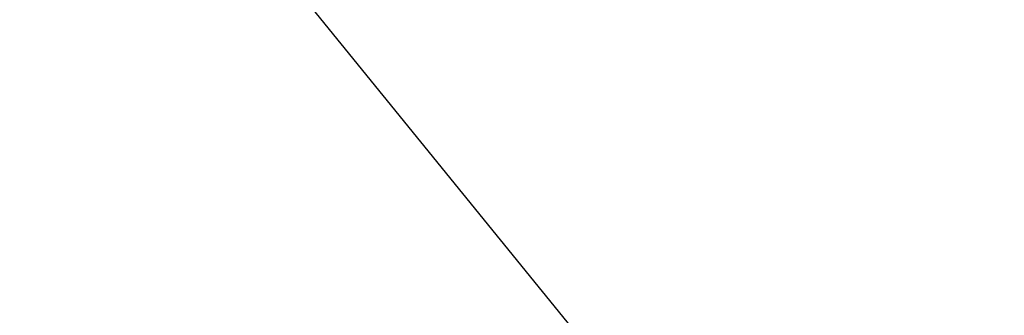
# Model space of a CAD drawing. Extents: x 10527 to 38813, y 13847 to 37526.
# Tile 143 of 256: x 35369.962 to 35370.502, y 36383.575 to 36383.737. Entities that reach past the tile are written whole.
import ezdxf

# ---------------------------------------------------------------- set-up
doc = ezdxf.new("R2010")
doc.units = 0
doc.header["$LTSCALE"] = 0.5
doc.header["$MEASUREMENT"] = 0
doc.layers.add('(014) Водопровод', color=5, linetype='ИК_Водопровод -------в--------')
doc.layers.add('.', color=7, linetype='Continuous', lineweight=15)
doc.styles.get("Standard").update_dxf_attribs({"font": 'times.ttf'})
doc.linetypes.add('ИК_Водопровод -------в--------', pattern='A,9,-0.6,["В",Standard,S=1.2,R=0,X=0,Y=-0.6],-1.2', length=10.8)

# ---------------------------------------------------------------- blocks, each defined once
blk = doc.blocks.new('gergrgrre')
at = {"layer": '(014) Водопровод', "flags": 128}
blk.add_lwpolyline([(360036.43777, 4200773.01452), (360047.0977, 4200750.31054), (360089.75965, 4200681.10095), (360107.61882, 4200655.79625), (360141.82554, 4200594.03865), (360149.34528, 4200579.99839), (360206.50699, 4200508.61046), (360230.26195, 4200479.38735), (360306.28122, 4200388.52503), (360409.15365, 4200291.55328), (360456.11441, 4200244.19077), (360490.79275, 4200199.33711)], dxfattribs=at)

msp = doc.modelspace()

# ---------------------------------------------------------------- hatches: boundary and pattern name
at = {"layer": '.', "ltscale": 0.149071}
h = msp.add_hatch(color=256, dxfattribs=at)
h.dxf.hatch_style = 1
h.set_gradient(color1=(255, 255, 255), tint=1)
h.paths.add_polyline_path([(35043.29711, 36082.01318), (36343.29711, 36082.01318), (36343.29711, 37217.01318), (35043.29711, 37217.01318)])
h.paths.add_polyline_path([(35058.29711, 37202.01318), (36328.29711, 37202.01318), (36328.29711, 36097.01318), (35058.29711, 36097.01318)], flags=16)

# ---------------------------------------------------------------- block references
at = {"linetype": 'Continuous'}
msp.add_blockref('gergrgrre', (-324846.94365, -4164111.8779), dxfattribs=at)

doc.saveas('drawing.dxf')
